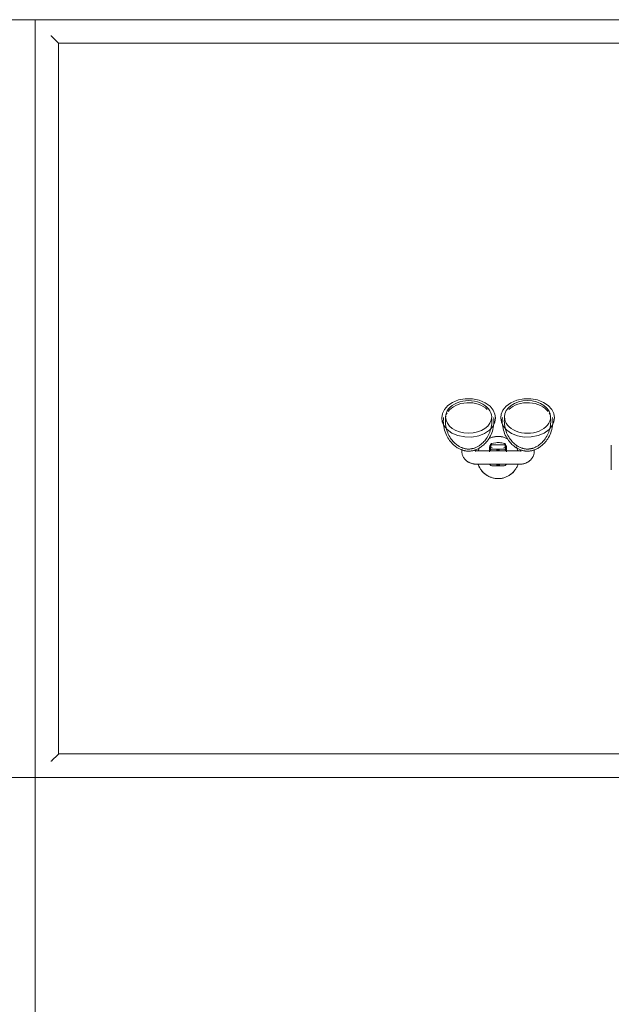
# Model space of a CAD drawing. Header units: millimetres. Extents: x -281 to 121694, y -16481 to 65128.
# Tile 29 of 256: x 14479 to 15181, y 21731 to 22900. Entities that reach past the tile are written whole.
import ezdxf

# ---------------------------------------------------------------- set-up
doc = ezdxf.new("R2010")
doc.units = ezdxf.units.MM
doc.linetypes.add('Grid Line', pattern=[12, 6, -2, 2, -2])
for name, color, linetype, lineweight in [('A--L$01A__Algemeen', 7, 'Continuous', 5), ('A--L$07A__Stramien', 1, 'Continuous', 5), ('A--L74__VasteSanitaireVoorz', 1, 'Continuous', 5), ('A--L82__LosseGebruikersInvent', 1, 'Continuous', 5)]:
    doc.layers.add(name, color=color, linetype=linetype, lineweight=lineweight)

# ---------------------------------------------------------------- blocks, each defined once
blk = doc.blocks.new('NLRS_82_FU_UN_spoekbak links_gen_kad - spoelbak dxbxh 900x1200x957-V275-L_80_ 13')
at = {"layer": 'A--L$01A__Algemeen'}
for p, q in [((600, 322.7), (-600, 322.7)), ((600, -577.3), (600, 322.7)), ((572, 294.7), (-572, 294.7)), ((-572, 294.7), (0, 294.7)), ((572, 294.7), (0, 294.7)), ((572, -549.3), (572, 294.7)), ((572, -549.3), (572, 294.7)), ((573.7, 296.4), (579.3, 301.9)), ((-572, -549.3), (572, -549.3)), ((0, -549.3), (-572, -549.3)), ((0, -549.3), (572, -549.3)), ((579.3, -556.6), (573.7, -551.1)), ((-600, -577.3), (600, -577.3))]:
    blk.add_line(p, q, dxfattribs=at)
for points in [[(573.7, 296.4), (573.6, 296.3), (573.2, 295.9), (572.6, 295.3), (572.2, 294.9), (572, 294.7)], [(581, 303.7), (580.8, 303.5), (580.4, 303.1), (579.8, 302.4), (579.4, 302.1), (579.3, 301.9)], [(572, -549.3), (572.2, -549.5), (572.6, -550), (573.2, -550.6), (573.6, -550.9), (573.7, -551.1)], [(579.3, -556.6), (579.4, -556.8), (579.8, -557.1), (580.4, -557.7), (580.8, -558.1), (581, -558.4)]]:
    blk.add_open_spline(points, degree=3, dxfattribs=at)
at = {"layer": 'A--L74__VasteSanitaireVoorz'}
for p, q in [((-84.5, -71.8), (-84.5, -42.8)), ((-84.5, -71.8), (-84.5, -42.8)), ((-84.5, -69.4), (-84.5, -45.2)), ((-84.5, -69.4), (-84.5, -45.2)), ((-84.5, -45.2), (-84.5, -69.4)), ((-84.5, -45.2), (-84.5, -69.4)), ((-84.5, -65.9), (-84.5, -48.8)), ((-84.5, -65.9), (-84.5, -48.8)), ((-84.5, -48.8), (-84.5, -65.9)), ((-84.5, -48.8), (-84.5, -65.9)), ((-84.5, -61.9), (-84.5, -52.8)), ((-84.5, -61.9), (-84.5, -52.8)), ((-84.5, -52.8), (-84.5, -61.9)), ((-84.5, -52.8), (-84.5, -61.9)), ((75, -49.3), (25, -49.3)), ((57, -47.5), (43, -47.5)), ((7, -64.4), (7, -66.9)), ((23, -66.4), (23, -64.4)), ((25, -65.3), (75, -65.3)), ((40, -69.4), (40, -65.2)), ((40, -66), (40, -68.9)), ((40, -69.6), (40, -67.9)), ((40, -68.2), (40, -69.6)), ((40, -68.9), (43, -68.9)), ((41, -65.2), (41, -67.5)), ((41, -67.9), (41, -68.9)), ((41.4, -68.7), (43, -69.4)), ((43, -67.2), (57, -67.2)), ((57, -69.4), (58.6, -68.7)), ((57, -68.9), (60, -68.9)), ((59, -67.5), (59, -65.2)), ((59, -68.9), (59, -67.9)), ((60, -65.2), (60, -69.4)), ((60, -68.9), (60, -66)), ((60, -69.6), (60, -68.2)), ((77, -64.4), (77, -66.9)), ((93, -67.3), (93, -64.4)), ((57, -72.4), (43, -72.4))]:
    blk.add_line(p, q, dxfattribs=at)
at = {"layer": 'A--L74__VasteSanitaireVoorz', "flags": 128}
for points in [[(50, -32.3), (49, -32.3), (48, -32.4), (47, -32.5), (46, -32.6), (45, -32.8), (44.1, -33), (43.1, -33.3), (42.1, -33.6), (41.2, -33.9), (40.3, -34.3), (39.4, -34.7), (38.5, -35.1), (37.6, -35.6), (36.7, -36.1), (35.9, -36.7), (35.1, -37.3), (34.3, -37.9), (33.5, -38.5), (32.8, -39.2), (32.1, -39.9), (31.4, -40.6), (30.7, -41.4), (30.1, -42.2), (29.5, -43), (29, -43.8), (28.4, -44.7), (28, -45.5), (27.5, -46.4), (27.1, -47.3), (26.7, -48.3), (26.4, -49.2)], [(73.8, -49.7), (73.5, -48.8), (73.1, -47.8), (72.7, -46.9), (72.3, -46), (71.8, -45.1), (71.3, -44.3), (70.8, -43.4), (70.2, -42.6), (69.6, -41.8), (69, -41), (68.3, -40.3), (67.6, -39.6), (66.9, -38.9), (66.1, -38.2), (65.4, -37.6), (64.6, -37), (63.7, -36.4), (62.9, -35.9), (62, -35.4), (61.1, -34.9), (60.2, -34.5), (59.3, -34.1), (58.4, -33.8), (57.4, -33.5), (56.5, -33.2), (55.5, -32.9), (54.5, -32.7), (53.5, -32.6), (52.5, -32.5), (51.5, -32.4), (50.5, -32.3), (50, -32.3)], [(25, -49.3), (24.4, -49.3), (23.7, -49.4), (23.1, -49.4), (22.5, -49.5), (21.9, -49.5), (21.3, -49.6), (20.6, -49.8), (20, -49.9), (19.4, -50), (18.8, -50.2), (18.2, -50.4), (17.6, -50.6), (17, -50.8), (16.4, -51.1), (15.9, -51.4), (15.3, -51.6), (14.7, -52), (14.2, -52.3), (13.6, -52.6), (13.1, -53), (12.6, -53.4), (12.1, -53.8), (11.6, -54.2), (11.1, -54.7), (10.7, -55.2), (10.2, -55.7), (9.8, -56.2), (9.4, -56.8), (9, -57.4), (8.7, -58), (8.3, -58.6), (8.1, -59.2), (7.8, -59.9), (7.6, -60.6), (7.4, -61.3), (7.2, -62), (7.1, -62.7), (7, -63.5), (7, -64.2), (7, -64.4)], [(93, -64.4), (93, -63.7), (92.9, -62.9), (92.8, -62.2), (92.7, -61.5), (92.5, -60.8), (92.3, -60.1), (92, -59.4), (91.7, -58.8), (91.4, -58.1), (91.1, -57.5), (90.7, -56.9), (90.3, -56.4), (89.9, -55.8), (89.5, -55.3), (89, -54.8), (88.5, -54.4), (88, -53.9), (87.5, -53.5), (87, -53.1), (86.5, -52.7), (86, -52.4), (85.4, -52), (84.9, -51.7), (84.3, -51.4), (83.7, -51.2), (83.1, -50.9), (82.5, -50.7), (81.9, -50.5), (81.3, -50.3), (80.7, -50.1), (80.1, -49.9), (79.5, -49.8), (78.9, -49.7), (78.3, -49.6), (77.7, -49.5), (77, -49.4), (76.4, -49.4), (75.8, -49.3), (75.2, -49.3), (75, -49.3)], [(45.1, -100.6), (45, -98.4), (44.8, -96.2), (44.5, -94), (44.1, -91.8), (43.5, -89.7), (42.9, -87.7), (42.2, -85.8), (41.4, -83.9), (40.5, -82.2), (39.6, -80.6), (38.6, -79), (37.6, -77.6), (36.6, -76.3), (35.5, -75.1), (34.5, -74), (33.5, -72.9), (32.4, -72), (31.4, -71.1), (30.4, -70.4), (29.5, -69.7), (28.5, -69), (27.6, -68.5), (26.7, -68), (25.8, -67.5), (24.9, -67.1), (24.1, -66.7), (23.3, -66.4), (22.5, -66.1), (21.8, -65.9), (21.1, -65.7), (20.4, -65.5), (19.7, -65.4), (19, -65.2), (18.3, -65.1), (17.7, -65), (17, -65), (16.4, -64.9), (15.8, -64.9), (15.2, -64.9), (14.5, -64.9), (13.9, -64.9), (13.3, -64.9), (12.7, -65), (12, -65.1), (11.4, -65.2), (10.7, -65.3), (10, -65.4), (9.3, -65.6), (8.6, -65.8), (7.9, -66), (7.1, -66.3), (6.3, -66.6), (5.5, -66.9), (4.7, -67.3), (3.8, -67.7), (2.9, -68.2), (2, -68.7), (1.1, -69.3), (0.1, -70), (-0.9, -70.7), (-1.9, -71.5), (-2.9, -72.4), (-4, -73.4), (-5, -74.5), (-6, -75.6), (-7.1, -76.9), (-8.1, -78.3), (-9, -79.7), (-10, -81.3), (-10.9, -83), (-11.7, -84.8), (-12.5, -86.7), (-13.2, -88.6), (-13.8, -90.7), (-14.3, -92.8), (-14.6, -95), (-14.9, -97.2), (-15, -99.4), (-15.1, -100.6)], [(42.6, -100.6), (42.5, -98.5), (42.3, -96.4), (42, -94.4), (41.6, -92.4), (41.1, -90.4), (40.5, -88.5), (39.8, -86.7), (39.1, -85), (38.3, -83.4), (37.4, -81.8), (36.5, -80.4), (35.6, -79.1), (34.6, -77.9), (33.7, -76.7), (32.7, -75.7), (31.8, -74.7), (30.8, -73.9), (29.9, -73.1), (28.9, -72.4), (28, -71.7), (27.2, -71.1), (26.3, -70.6), (25.5, -70.2), (24.7, -69.7), (23.9, -69.4), (23.2, -69.1), (22.4, -68.8), (21.7, -68.5), (21.1, -68.3), (20.4, -68.1), (19.8, -67.9), (19.1, -67.8), (18.5, -67.7), (18, -67.6), (17.4, -67.5), (16.8, -67.4), (16.3, -67.4), (15.7, -67.4), (15.1, -67.4), (14.6, -67.4), (14, -67.4), (13.5, -67.4), (12.9, -67.5), (12.4, -67.5), (11.8, -67.6), (11.2, -67.7), (10.6, -67.9), (9.9, -68), (9.3, -68.2), (8.6, -68.4), (7.9, -68.6), (7.2, -68.9), (6.5, -69.2), (5.7, -69.5), (5, -69.9), (4.1, -70.4), (3.3, -70.9), (2.4, -71.4), (1.5, -72), (0.6, -72.7), (-0.3, -73.4), (-1.2, -74.3), (-2.2, -75.2), (-3.2, -76.2), (-4.1, -77.2), (-5.1, -78.4), (-6, -79.7), (-6.9, -81.1), (-7.8, -82.5), (-8.7, -84.1), (-9.4, -85.8), (-10.2, -87.5), (-10.8, -89.4), (-11.4, -91.3), (-11.8, -93.3), (-12.2, -95.3), (-12.4, -97.4), (-12.5, -99.5), (-12.6, -100.6)], [(22.7, -65.8), (22.8, -65.8), (22.8, -65.8), (22.9, -65.7), (23, -65.7), (23.1, -65.6), (23.3, -65.6), (23.4, -65.5), (23.5, -65.5), (23.7, -65.5), (23.8, -65.4), (24, -65.4), (24.2, -65.4), (24.3, -65.4), (24.5, -65.3), (24.7, -65.3), (24.8, -65.3), (25, -65.3)], [(26.2, -64.9), (26.5, -65.9), (26.9, -66.8), (27.3, -67.7), (27.7, -68.6)], [(40, -64.2), (40, -66.9), (40, -68.9), (40, -69.4)], [(41, -67.5), (41, -72.1), (41, -69.6)], [(41.5, -70.9), (41.2, -70.5), (41.1, -70)], [(115.1, -100.6), (115, -98.4), (114.8, -96.2), (114.5, -94), (114.1, -91.8), (113.5, -89.7), (112.9, -87.7), (112.2, -85.8), (111.4, -83.9), (110.5, -82.2), (109.6, -80.6), (108.6, -79), (107.6, -77.6), (106.6, -76.3), (105.5, -75.1), (104.5, -74), (103.5, -72.9), (102.4, -72), (101.4, -71.1), (100.4, -70.4), (99.5, -69.7), (98.5, -69), (97.6, -68.5), (96.7, -68), (95.8, -67.5), (94.9, -67.1), (94.1, -66.7), (93.3, -66.4), (92.5, -66.1), (91.8, -65.9), (91.1, -65.7), (90.4, -65.5), (89.7, -65.4), (89, -65.2), (88.3, -65.1), (87.7, -65), (87, -65), (86.4, -64.9), (85.8, -64.9), (85.2, -64.9), (84.5, -64.9), (83.9, -64.9), (83.3, -64.9), (82.7, -65), (82, -65.1), (81.4, -65.2), (80.7, -65.3), (80, -65.4), (79.3, -65.6), (78.6, -65.8), (77.9, -66), (77.1, -66.3), (76.3, -66.6), (75.5, -66.9), (74.7, -67.3), (73.8, -67.7), (72.9, -68.2), (72, -68.7), (71.1, -69.3), (70.1, -70), (69.1, -70.7), (68.1, -71.5), (67.1, -72.4), (66, -73.4), (65, -74.5), (64, -75.6), (62.9, -76.9), (61.9, -78.3), (61, -79.7), (60, -81.3), (59.1, -83), (58.3, -84.8), (57.5, -86.7), (56.8, -88.6), (56.2, -90.7), (55.7, -92.8), (55.4, -95), (55.1, -97.2), (55, -99.4), (54.9, -100.6)], [(112.6, -100.6), (112.5, -98.5), (112.3, -96.4), (112, -94.4), (111.6, -92.4), (111.1, -90.4), (110.5, -88.5), (109.8, -86.7), (109.1, -85), (108.3, -83.4), (107.4, -81.8), (106.5, -80.4), (105.6, -79.1), (104.6, -77.9), (103.7, -76.7), (102.7, -75.7), (101.8, -74.7), (100.8, -73.9), (99.9, -73.1), (98.9, -72.4), (98, -71.7), (97.2, -71.1), (96.3, -70.6), (95.5, -70.2), (94.7, -69.7), (93.9, -69.4), (93.2, -69.1), (92.4, -68.8), (91.7, -68.5), (91.1, -68.3), (90.4, -68.1), (89.8, -67.9), (89.1, -67.8), (88.5, -67.7), (88, -67.6), (87.4, -67.5), (86.8, -67.4), (86.3, -67.4), (85.7, -67.4), (85.1, -67.4), (84.6, -67.4), (84, -67.4), (83.5, -67.4), (82.9, -67.5), (82.4, -67.5), (81.8, -67.6), (81.2, -67.7), (80.6, -67.9), (79.9, -68), (79.3, -68.2), (78.6, -68.4), (77.9, -68.6), (77.2, -68.9), (76.5, -69.2), (75.7, -69.5), (75, -69.9), (74.1, -70.4), (73.3, -70.9), (72.4, -71.4), (71.5, -72), (70.6, -72.7), (69.7, -73.4), (68.8, -74.3), (67.8, -75.2), (66.8, -76.2), (65.9, -77.2), (64.9, -78.4), (64, -79.7), (63.1, -81.1), (62.2, -82.5), (61.3, -84.1), (60.6, -85.8), (59.8, -87.5), (59.2, -89.4), (58.6, -91.3), (58.2, -93.3), (57.8, -95.3), (57.6, -97.4), (57.5, -99.5), (57.4, -100.6)], [(58.9, -70), (58.8, -70.5), (58.5, -70.9)], [(59, -69.6), (59, -72.1), (59, -67.5)], [(60, -69.4), (60, -67.6), (60, -65.1), (60, -64.2)], [(60, -66.9), (60, -68.9), (60, -69.6)], [(72, -69.1), (72.5, -68.2), (72.9, -67.3), (73.3, -66.4), (73.6, -65.4)], [(75, -65.3), (75.2, -65.3), (75.3, -65.3), (75.5, -65.3), (75.7, -65.4), (75.9, -65.4), (76, -65.4), (76.2, -65.4), (76.3, -65.5), (76.5, -65.5), (76.6, -65.5), (76.7, -65.6), (76.9, -65.6), (77, -65.7), (77.1, -65.7), (77.2, -65.8), (77.2, -65.8), (77.3, -65.8), (77.4, -65.9), (77.4, -65.9), (77.5, -65.9), (77.5, -66), (77.5, -66)], [(46.9, -104.4), (46.1, -99.2), (43.7, -94.3), (39.7, -89.8), (34, -86), (27, -83.1), (19, -81.6), (10.5, -81.7), (2.3, -83.3), (-4.8, -86.4), (-10.5, -90.5), (-14.3, -95.4), (-16.3, -99.9), (-16.9, -104.4)], [(38.9, -79.7), (39.8, -80.1), (40.7, -80.5), (41.6, -80.9), (42.6, -81.2), (43.5, -81.5), (44.5, -81.7), (45.5, -81.9), (46.5, -82.1), (47.5, -82.2), (48.5, -82.3), (49.5, -82.3), (50, -82.3)], [(41, -72.2), (41, -72.5), (41.2, -72.9), (41.3, -73.2), (41.5, -73.4), (41.8, -73.7), (42.2, -73.8)], [(42.2, -73.8), (43.9, -74.3), (45.5, -74.7), (47.1, -74.9), (48.5, -75), (51, -75.1), (52.7, -74.9), (55.3, -74.5), (57.8, -73.8)], [(50, -82.3), (51, -82.3), (52, -82.2), (53, -82.1), (54, -82), (55, -81.8), (55.9, -81.6), (56.9, -81.4), (57.9, -81.1), (58.8, -80.7), (59.7, -80.4), (60.6, -79.9), (61.5, -79.5)], [(53.1, -104.4), (53.9, -99.2), (56.3, -94.3), (60.3, -89.8), (66, -86), (73, -83.1), (81, -81.6), (89.5, -81.7), (97.7, -83.3), (104.8, -86.4), (110.5, -90.5), (114.3, -95.4), (116.3, -99.9), (116.9, -104.4)], [(57.8, -73.8), (58.1, -73.7), (58.3, -73.6), (58.6, -73.3), (58.8, -73.1), (58.9, -72.6), (59, -72.2)], [(-16.9, -104.4), (-16.1, -109.5), (-13.7, -114.5), (-9.7, -119), (-4, -122.8), (3, -125.7), (11, -127.2), (19.5, -127.1), (27.7, -125.5), (34.8, -122.4), (40.5, -118.2), (44.3, -113.4), (46.3, -108.9), (46.9, -104.4)], [(-15.1, -100.6), (-15, -102.9), (-14.8, -104.8)], [(-12.6, -100.6), (-12.5, -102.8), (-12.3, -104.6)], [(42.3, -104.6), (42.5, -102.5), (42.6, -100.6)], [(44.8, -104.8), (45, -102.6), (45.1, -100.6)], [(116.9, -104.4), (116.1, -109.5), (113.7, -114.5), (109.7, -119), (104, -122.8), (97, -125.7), (89, -127.2), (80.5, -127.1), (72.3, -125.5), (65.2, -122.4), (59.5, -118.2), (55.7, -113.4), (53.7, -108.9), (53.1, -104.4)], [(54.9, -100.6), (55, -102.9), (55.2, -104.8)], [(57.4, -100.6), (57.5, -102.8), (57.7, -104.6)], [(112.3, -104.6), (112.5, -102.5), (112.6, -100.6)], [(114.8, -104.8), (115, -102.6), (115.1, -100.6)]]:
    blk.add_lwpolyline(points, dxfattribs=at)
at = {"layer": 'A--L74__VasteSanitaireVoorz'}
for radius, start, end in [(25, 90, 100.9975), (25, 79.0025, 90), (25, 120.8363, 140.1448), (25, 39.8552, 59.1637), (25, 18.7908, 30.1098), (25, 156.9419, 161.2092), (8.8, 90, 103.0233), (8.8, 76.9767, 90), (25, 198.7908, 210.1098), (8.8, 258.8809, 270), (8.8, 270, 281.7841), (25, 336.9419, 341.2092), (25, 259.0025, 270), (25, 270, 280.9975)]:
    blk.add_arc((50, -57.3), radius, start, end, dxfattribs=at)
for centre, major_axis, ratio, start_param, end_param in [((43, -50.4), (-3, 0), 0.98425, 4.712389, 5.759587), ((43, -50.4), (3, 0), 0.98425, 1.832596, 2.617994), ((57, -50.4), (3, 0), 0.98425, 0.523599, 1.570796), ((57, -50.4), (3, 0), 0.98425, 0.523599, 1.308997), ((43, -64.2), (3, 0), 0.98425, 3.665191, 4.712389), ((43, -67.5), (2, 0), 0.961631, 3.141768, 3.811137), ((57, -64.2), (3, 0), 0.98425, 4.712389, 5.759587), ((57, -67.5), (2, 0), 0.961631, 5.613641, 6.28301), ((15, -105.5), (27.4, 0), 0.707107, 0, 3.141593), ((85, -105.5), (-27.4, 0), 0.707107, 3.141593, 6.283185), ((15, -103.1), (27.4, 0), 0.707107, 3.228433, 3.312917), ((85, -103.1), (27.4, 0), 0.707107, 6.111861, 6.196345), ((15, -105.5), (27.4, 0), 0.707107, 3.141593, 6.283185), ((15, -103.1), (27.4, 0), 0.707107, 3.425235, 3.508667), ((15, -103.1), (27.4, 0), 0.707107, 3.609518, 5.654867), ((85, -105.5), (-27.4, 0), 0.707107, 0, 3.141593), ((85, -103.1), (27.4, 0), 0.707107, 3.769911, 5.81526), ((85, -103.1), (27.4, 0), 0.707107, 5.916111, 5.999543)]:
    blk.add_ellipse(centre, major_axis=major_axis, ratio=ratio, start_param=start_param, end_param=end_param, dxfattribs=at)
for points, knots in [([(43, -72.4), (42.5, -72.4), (41.9, -72.2), (41.1, -71.8), (40.6, -71.2), (40.1, -70.4), (40, -69.8), (40, -69.4)], [0, 0, 0, 0, 0.285714, 0.428571, 0.571429, 0.785714, 1, 1, 1, 1]), ([(40, -69.6), (40, -70.1), (40.2, -70.7), (40.6, -71.5), (41.1, -72), (41.5, -72.2), (41.7, -72.3)], [0, 0, 0, 0, 0.2857143, 0.4285714, 0.5714286, 0.7142857, 0.7142857, 0.7142857, 0.7142857]), ([(60, -69.4), (60, -69.9), (59.8, -70.5), (59.4, -71.3), (58.8, -71.8), (58, -72.3), (57.3, -72.4), (57, -72.4)], [0, 0, 0, 0, 0.285714, 0.428571, 0.571429, 0.785714, 1, 1, 1, 1]), ([(58.3, -72.3), (58.5, -72.2), (58.9, -72), (59.4, -71.4), (59.9, -70.6), (60, -69.9), (60, -69.6)], [0.2857143, 0.2857143, 0.2857143, 0.2857143, 0.4285714, 0.5714286, 0.7857143, 1, 1, 1, 1])]:
    blk.add_open_spline(points, degree=3, knots=knots, dxfattribs=at)
for points in [[(41.4, -68.7), (41.6, -71.6), (41.9, -73.2), (42.1, -73.7)], [(57.9, -73.7), (58.1, -73.2), (58.4, -71.6), (58.6, -68.7)]]:
    blk.add_open_spline(points, degree=3, dxfattribs=at)
blk = doc.blocks.new('NLRS_82_FU_UN_lab en spoel tafels_gen_kad - labtafel zonder onderkast dxbxh 900x1200x950-V277-L_80_ 13')
at = {"layer": 'A--L$01A__Algemeen'}
for p, q in [((-600, 262.7), (-600, -85.2)), ((600, -637.3), (600, 262.7)), ((-600, -435.2), (-600, -637.3)), ((-600, -637.3), (600, -637.3))]:
    blk.add_line(p, q, dxfattribs=at)
blk = doc.blocks.new('NLRS_82_FU_UN_lab en spoel tafels_gen_kad - labtafel zonder onderkast dxbxh 900x1800x950-V278-L_80_ 13')
at = {"layer": 'A--L$01A__Algemeen'}
for p, q in [((900, 262.7), (-900, 262.7)), ((900, -85.2), (900, 262.7))]:
    blk.add_line(p, q, dxfattribs=at)
blk = doc.blocks.new('NLRS_82_FU_UN_lab en spoel tafels_gen_kad - labtafel dxbxh 900x1800x950-V279-L_80_ 13')
at = {"layer": 'A--L$01A__Algemeen'}
for p, q in [((900, 637.3), (-900, 637.3)), ((-900, -262.7), (900, -262.7))]:
    blk.add_line(p, q, dxfattribs=at)

msp = doc.modelspace()

# ---------------------------------------------------------------- linework, layer by layer
at = {"layer": 'A--L$07A__Stramien', "linetype": 'Grid Line'}
msp.add_line((100373, 22000), (-281.1, 22000), dxfattribs=at)

# ---------------------------------------------------------------- block references
at = {"layer": 'A--L82__LosseGebruikersInvent'}
for name, p in [('NLRS_82_FU_UN_lab en spoel tafels_gen_kad - labtafel dxbxh 900x1800x950-V279-L_80_ 13', (13596.9, 22262.7)), ('NLRS_82_FU_UN_lab en spoel tafels_gen_kad - labtafel zonder onderkast dxbxh 900x1800x950-V278-L_80_ 13', (13596.9, 21737.3)), ('NLRS_82_FU_UN_lab en spoel tafels_gen_kad - labtafel zonder onderkast dxbxh 900x1200x950-V277-L_80_ 13', (15096.9, 21737.3))]:
    msp.add_blockref(name, p, dxfattribs=at)
at = {"layer": 'A--L82__LosseGebruikersInvent', "rotation": 180}
msp.add_blockref('NLRS_82_FU_UN_spoekbak links_gen_kad - spoelbak dxbxh 900x1200x957-V275-L_80_ 13', (15096.9, 22322.7), dxfattribs=at)

doc.saveas('drawing.dxf')
